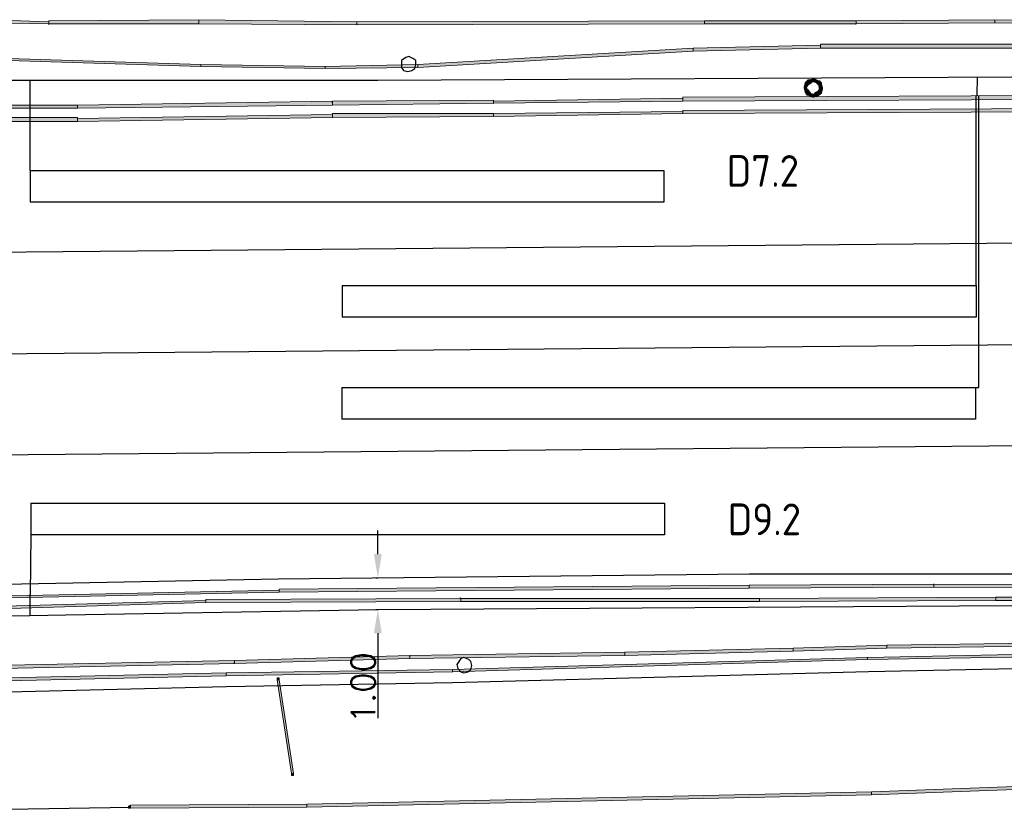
# Model space of a CAD drawing. Header units: millimetres. Extents: x -27 to 2301, y -256 to 766.
# Tile 66 of 97: x 276 to 307, y 67 to 92. Entities that reach past the tile are written whole.
import ezdxf

# ---------------------------------------------------------------- set-up
doc = ezdxf.new("R2010")
doc.units = ezdxf.units.MM
for name, color, linetype in [('SIV-ONDERGROND-ALG', 251, 'Continuous'), ('SIV-VRI-DETECTIE', 4, 'Continuous'), ('SIV-VRI-KABEL', 3, 'Continuous'), ('SIV-VRI-LUSUITSLIJPER', 7, 'Continuous'), ('SIV-VRI-MAATVOERING', 7, 'Continuous'), ('SIV-WEGMARKERING', 7, 'Continuous')]:
    doc.layers.add(name, color=color, linetype=linetype)
doc.styles.add('ISO', font='ISO.shx')
doc.styles.get("Standard").update_dxf_attribs({"font": 'txt.shx'})
doc.dimstyles.get("Standard").update_dxf_attribs({"dimtxt": 0.18, "dimasz": 0.18, "dimexe": 0.18, "dimexo": 0.0625, "dimgap": 0.09, "dimtad": 0, "dimtih": 1, "dimtoh": 1, "dimzin": 0, "dimdsep": 46, "dimtxsty": 'Standard', "dimcen": 0.09, "dimadec": 0, "dimazin": 0, "dimtfac": 1, "dimtofl": 0, "dimtmove": 0, "dimatfit": 3, "dimfxl": 1, "dimtolj": 1, "dimtzin": 0, "dimarcsym": 0})

# ---------------------------------------------------------------- blocks, each defined once
blk = doc.blocks.new('20x1')
at = {"layer": 'SIV-VRI-DETECTIE'}
for p, q in [((0, 0.5), (20, 0.5)), ((0, 0.5), (0, -0.5)), ((20, 0.5), (20, -0.5)), ((20, -0.5), (0, -0.5))]:
    blk.add_line(p, q, dxfattribs=at)
blk = doc.blocks.new('*D51')
at = {"layer": 'Defpoints', "color": 0}
for p in [(287.533, 74.355), (287.533, 74.355), (287.533, 73.355)]:
    blk.add_point(p, dxfattribs=at)
at = {"layer": 'SIV-VRI-MAATVOERING', "color": 0, "lineweight": -2}
for p, q in [((287.533, 75.105), (287.533, 75.855)), ((287.47, 74.355), (287.533, 74.355)), ((287.47, 73.355), (287.533, 73.355)), ((287.533, 72.605), (287.533, 69.925))]:
    blk.add_line(p, q, dxfattribs=at)
at = {"layer": 'SIV-VRI-MAATVOERING', "color": 0}
for points in [[(287.408, 75.105), (287.658, 75.105), (287.533, 74.355)], [(287.408, 72.605), (287.658, 72.605), (287.533, 73.355)]]:
    blk.add_solid(points, dxfattribs=at)
at = {"layer": 'SIV-VRI-MAATVOERING', "color": 0, "insert": (287.068, 70.89), "char_height": 0.75, "attachment_point": 5, "rotation": 90}
blk.add_mtext('\\A1;1.00', dxfattribs=at)

msp = doc.modelspace()

# ---------------------------------------------------------------- hatches: boundary and pattern name
at = {"layer": 'SIV-ONDERGROND-ALG'}
h = msp.add_hatch(color=256, dxfattribs=at)
h.dxf.hatch_style = 2
h.paths.add_polyline_path([(275.353, 91.915), (275.353, 91.883), (277.154, 91.851), (277.154, 91.915), (275.353, 91.979)])
h = msp.add_hatch(color=256, dxfattribs=at)
h.dxf.hatch_style = 2
h.paths.add_polyline_path([(277.154, 91.883), (277.154, 91.851), (281.882, 91.851), (281.882, 91.979), (277.154, 91.947)])
h = msp.add_hatch(color=256, dxfattribs=at)
h.dxf.hatch_style = 2
h.paths.add_polyline_path([(281.882, 91.915), (281.882, 91.851), (286.868, 91.818), (286.868, 91.915), (281.882, 91.979)])
h = msp.add_hatch(color=256, dxfattribs=at)
h.dxf.hatch_style = 2
h.paths.add_polyline_path([(302.629, 91.883), (302.629, 91.851), (307.003, 91.883), (307.003, 91.979), (302.629, 91.947)])
h = msp.add_hatch(color=256, dxfattribs=at)
h.dxf.hatch_style = 2
h.paths.add_polyline_path([(307.003, 91.915), (307.003, 91.883), (312.214, 91.851), (312.214, 91.947), (307.003, 91.979)])
h = msp.add_hatch(color=256, dxfattribs=at)
h.dxf.hatch_style = 2
h.paths.add_polyline_path([(277.122, 91.851), (277.154, 91.851), (277.154, 91.818), (277.122, 91.818)])
h = msp.add_hatch(color=256, dxfattribs=at)
h.dxf.hatch_style = 2
h.paths.add_polyline_path([(286.868, 91.851), (286.868, 91.818), (297.836, 91.851), (297.836, 91.947), (286.868, 91.915)])
h = msp.add_hatch(color=256, dxfattribs=at)
h.dxf.hatch_style = 2
h.paths.add_polyline_path([(297.836, 91.883), (297.836, 91.851), (302.629, 91.851), (302.629, 91.947), (297.836, 91.947)])
h = msp.add_hatch(color=256, dxfattribs=at)
h.dxf.hatch_style = 2
h.paths.add_polyline_path([(302.596, 91.851), (302.629, 91.851), (302.629, 91.818), (302.596, 91.818)])
h = msp.add_hatch(color=256, dxfattribs=at)
h.dxf.hatch_style = 2
h.paths.add_polyline_path([(288.798, 90.5), (288.798, 90.468), (297.482, 90.982), (297.482, 91.079), (288.798, 90.564)])
h = msp.add_hatch(color=256, dxfattribs=at)
h.dxf.hatch_style = 2
h.paths.add_polyline_path([(297.482, 91.014), (297.482, 90.982), (301.503, 91.079), (301.503, 91.175), (297.482, 91.079)])
h = msp.add_hatch(color=256, dxfattribs=at)
h.dxf.hatch_style = 2
h.paths.add_polyline_path([(297.482, 91.079), (297.514, 91.079), (297.482, 91.046)])
h = msp.add_hatch(color=256, dxfattribs=at)
h.dxf.hatch_style = 2
h.paths.add_polyline_path([(301.503, 91.175), (301.503, 91.207), (301.503, 91.143)])
h = msp.add_hatch(color=256, dxfattribs=at)
h.dxf.hatch_style = 2
h.paths.add_polyline_path([(301.503, 91.143), (301.503, 91.079), (308.547, 91.079), (308.547, 91.207), (301.503, 91.207)])
h = msp.add_hatch(color=256, dxfattribs=at)
h.dxf.hatch_style = 2
h.paths.add_polyline_path([(273.841, 90.789), (273.841, 90.757), (281.946, 90.5), (281.946, 90.564), (273.841, 90.821)])
h = msp.add_hatch(color=256, dxfattribs=at)
h.dxf.hatch_style = 2
h.paths.add_polyline_path([(281.946, 90.532), (281.946, 90.5), (285.87, 90.435), (285.87, 90.5), (281.946, 90.564)])
h = msp.add_hatch(color=256, dxfattribs=at)
h.dxf.hatch_style = 2
h.paths.add_polyline_path([(285.87, 90.468), (285.87, 90.435), (288.798, 90.468), (288.798, 90.564), (285.87, 90.5)])
h = msp.add_hatch(color=256, dxfattribs=at)
h.dxf.hatch_style = 2
h.paths.add_polyline_path([(301.278, 90.049), (301.278, 90.114), (301.149, 90.082), (301.149, 89.985), (301.278, 90.017)])
h = msp.add_hatch(color=256, dxfattribs=at)
h.dxf.hatch_style = 2
h.paths.add_polyline_path([(301.406, 90.017), (301.438, 90.049), (301.31, 90.114), (301.278, 90.049), (301.278, 90.017), (301.374, 89.985)])
h = msp.add_hatch(color=256, dxfattribs=at)
h.dxf.hatch_style = 2
h.paths.add_polyline_path([(301.31, 90.114), (301.278, 90.114), (301.278, 90.049)])
h = msp.add_hatch(color=256, dxfattribs=at)
h.dxf.hatch_style = 2
h.paths.add_polyline_path([(301.052, 89.953), (301.02, 89.985), (300.988, 89.856), (301.02, 89.856), (301.052, 89.824), (301.117, 89.921)])
h = msp.add_hatch(color=256, dxfattribs=at)
h.dxf.hatch_style = 2
h.paths.add_polyline_path([(300.988, 89.856), (300.988, 89.824), (301.02, 89.856)])
h = msp.add_hatch(color=256, dxfattribs=at)
h.dxf.hatch_style = 2
h.paths.add_polyline_path([(301.02, 89.856), (300.988, 89.824), (301.02, 89.696), (301.052, 89.728), (301.117, 89.728), (301.052, 89.856)])
h = msp.add_hatch(color=256, dxfattribs=at)
h.dxf.hatch_style = 2
h.paths.add_polyline_path([(301.149, 90.049), (301.117, 90.082), (301.02, 89.985), (301.052, 89.953), (301.117, 89.921), (301.213, 89.985)])
h = msp.add_hatch(color=256, dxfattribs=at)
h.dxf.hatch_style = 2
h.paths.add_polyline_path([(301.149, 90.082), (301.117, 90.082), (301.149, 90.049)])
h = msp.add_hatch(color=256, dxfattribs=at)
h.dxf.hatch_style = 2
h.paths.add_polyline_path([(301.471, 89.921), (301.535, 89.985), (301.471, 90.049), (301.406, 90.017), (301.374, 89.985), (301.438, 89.921)])
h = msp.add_hatch(color=256, dxfattribs=at)
h.dxf.hatch_style = 2
h.paths.add_polyline_path([(301.471, 90.049), (301.438, 90.049), (301.406, 90.017)])
h = msp.add_hatch(color=256, dxfattribs=at)
h.dxf.hatch_style = 2
h.paths.add_polyline_path([(301.535, 89.792), (301.567, 89.824), (301.535, 89.953), (301.471, 89.921), (301.438, 89.921), (301.471, 89.792)])
h = msp.add_hatch(color=256, dxfattribs=at)
h.dxf.hatch_style = 2
h.paths.add_polyline_path([(301.471, 89.696), (301.535, 89.663), (301.567, 89.792), (301.535, 89.792), (301.471, 89.824), (301.438, 89.728)])
h = msp.add_hatch(color=256, dxfattribs=at)
h.dxf.hatch_style = 2
h.paths.add_polyline_path([(301.535, 89.953), (301.535, 89.985), (301.471, 89.921)])
h = msp.add_hatch(color=256, dxfattribs=at)
h.dxf.hatch_style = 2
h.paths.add_polyline_path([(301.567, 89.792), (301.567, 89.824), (301.535, 89.792)])
h = msp.add_hatch(color=256, dxfattribs=at)
h.dxf.hatch_style = 2
h.paths.add_polyline_path([(297.16, 89.47), (297.16, 89.503), (291.178, 89.406), (291.178, 89.342), (297.16, 89.406)])
h = msp.add_hatch(color=256, dxfattribs=at)
h.dxf.hatch_style = 2
h.paths.add_polyline_path([(310.798, 89.535), (310.798, 89.599), (297.16, 89.535), (297.16, 89.406), (310.798, 89.47)])
h = msp.add_hatch(color=256, dxfattribs=at)
h.dxf.hatch_style = 2
h.paths.add_polyline_path([(301.052, 89.728), (301.02, 89.696), (301.085, 89.599), (301.149, 89.631), (301.181, 89.663), (301.117, 89.76)])
h = msp.add_hatch(color=256, dxfattribs=at)
h.dxf.hatch_style = 2
h.paths.add_polyline_path([(301.085, 89.599), (301.117, 89.599), (301.149, 89.631)])
h = msp.add_hatch(color=256, dxfattribs=at)
h.dxf.hatch_style = 2
h.paths.add_polyline_path([(301.149, 89.631), (301.117, 89.599), (301.245, 89.535), (301.278, 89.599), (301.278, 89.631), (301.149, 89.663)])
h = msp.add_hatch(color=256, dxfattribs=at)
h.dxf.hatch_style = 2
h.paths.add_polyline_path([(301.245, 89.535), (301.278, 89.535), (301.278, 89.599)])
h = msp.add_hatch(color=256, dxfattribs=at)
h.dxf.hatch_style = 2
h.paths.add_polyline_path([(301.278, 89.599), (301.278, 89.535), (301.374, 89.567), (301.374, 89.663), (301.278, 89.631)])
h = msp.add_hatch(color=256, dxfattribs=at)
h.dxf.hatch_style = 2
h.paths.add_polyline_path([(301.374, 89.599), (301.406, 89.567), (301.535, 89.663), (301.471, 89.696), (301.438, 89.728), (301.31, 89.663)])
h = msp.add_hatch(color=256, dxfattribs=at)
h.dxf.hatch_style = 2
h.paths.add_polyline_path([(301.374, 89.567), (301.406, 89.567), (301.374, 89.599)])
h = msp.add_hatch(color=256, dxfattribs=at)
h.dxf.hatch_style = 2
h.paths.add_polyline_path([(278.054, 89.213), (278.054, 89.277), (273.905, 89.277), (273.905, 89.181), (278.054, 89.181)])
h = msp.add_hatch(color=256, dxfattribs=at)
h.dxf.hatch_style = 2
h.paths.add_polyline_path([(286.096, 89.342), (286.096, 89.406), (278.054, 89.277), (278.054, 89.181), (286.096, 89.277)])
h = msp.add_hatch(color=256, dxfattribs=at)
h.dxf.hatch_style = 2
h.paths.add_polyline_path([(286.063, 89.406), (286.096, 89.406), (286.096, 89.374), (286.063, 89.374)])
h = msp.add_hatch(color=256, dxfattribs=at)
h.dxf.hatch_style = 2
h.paths.add_polyline_path([(291.178, 89.374), (291.178, 89.438), (286.096, 89.406), (286.096, 89.277), (291.178, 89.342)])
h = msp.add_hatch(color=256, dxfattribs=at)
h.dxf.hatch_style = 2
h.paths.add_polyline_path([(291.178, 89.342), (291.21, 89.342), (291.178, 89.31)])
h = msp.add_hatch(color=256, dxfattribs=at)
h.dxf.hatch_style = 2
h.paths.add_polyline_path([(310.798, 89.117), (310.798, 89.181), (297.16, 89.117), (297.16, 89.02), (310.798, 89.084)])
h = msp.add_hatch(color=256, dxfattribs=at)
h.dxf.hatch_style = 2
h.paths.add_polyline_path([(278.054, 88.827), (278.054, 88.891), (273.905, 88.891), (273.905, 88.763), (278.054, 88.763)])
h = msp.add_hatch(color=256, dxfattribs=at)
h.dxf.hatch_style = 2
h.paths.add_polyline_path([(286.096, 88.956), (286.096, 88.988), (278.054, 88.859), (278.054, 88.763), (286.096, 88.891)])
h = msp.add_hatch(color=256, dxfattribs=at)
h.dxf.hatch_style = 2
h.paths.add_polyline_path([(291.178, 88.956), (291.178, 89.02), (286.096, 89.02), (286.096, 88.891), (291.178, 88.924)])
h = msp.add_hatch(color=256, dxfattribs=at)
h.dxf.hatch_style = 2
h.paths.add_polyline_path([(297.16, 89.052), (297.16, 89.084), (291.178, 89.02), (291.178, 88.924), (297.16, 89.02)])
h = msp.add_hatch(color=256, dxfattribs=at)
h.dxf.hatch_style = 2
h.paths.add_polyline_path([(278.054, 88.763), (278.054, 88.795), (278.087, 88.763)])
h = msp.add_hatch(color=256, dxfattribs=at)
h.dxf.hatch_style = 2
h.paths.add_polyline_path([(266.025, 73.549), (266.025, 73.517), (284.423, 73.902), (284.423, 73.967), (266.025, 73.581)])
h = msp.add_hatch(color=256, dxfattribs=at)
h.dxf.hatch_style = 2
h.paths.add_polyline_path([(284.423, 73.935), (284.423, 73.902), (299.251, 74.031), (299.251, 74.128), (284.423, 73.999)])
h = msp.add_hatch(color=256, dxfattribs=at)
h.dxf.hatch_style = 2
h.paths.add_polyline_path([(284.423, 73.967), (284.423, 73.999), (284.423, 73.935)])
h = msp.add_hatch(color=256, dxfattribs=at)
h.dxf.hatch_style = 2
h.paths.add_polyline_path([(299.251, 74.063), (299.251, 74.031), (305.073, 74.063), (305.073, 74.16), (299.251, 74.128)])
h = msp.add_hatch(color=256, dxfattribs=at)
h.dxf.hatch_style = 2
h.paths.add_polyline_path([(305.073, 74.16), (305.073, 74.192), (305.105, 74.16)])
h = msp.add_hatch(color=256, dxfattribs=at)
h.dxf.hatch_style = 2
h.paths.add_polyline_path([(305.073, 74.095), (305.073, 74.063), (313.436, 74.031), (313.436, 74.128), (305.073, 74.16)])
h = msp.add_hatch(color=256, dxfattribs=at)
h.dxf.hatch_style = 2
h.paths.add_polyline_path([(265.285, 73.131), (265.285, 73.066), (282.107, 73.581), (282.107, 73.645), (265.285, 73.163)])
h = msp.add_hatch(color=256, dxfattribs=at)
h.dxf.hatch_style = 2
h.paths.add_polyline_path([(282.107, 73.613), (282.107, 73.581), (290.148, 73.613), (290.148, 73.709), (282.107, 73.677)])
h = msp.add_hatch(color=256, dxfattribs=at)
h.dxf.hatch_style = 2
h.paths.add_polyline_path([(282.107, 73.645), (282.107, 73.677), (282.107, 73.613)])
h = msp.add_hatch(color=256, dxfattribs=at)
h.dxf.hatch_style = 2
h.paths.add_polyline_path([(290.116, 73.709), (290.116, 73.742), (290.148, 73.742), (290.148, 73.709)])
h = msp.add_hatch(color=256, dxfattribs=at)
h.dxf.hatch_style = 2
h.paths.add_polyline_path([(290.148, 73.645), (290.148, 73.613), (299.573, 73.613), (299.573, 73.709), (290.148, 73.709)])
h = msp.add_hatch(color=256, dxfattribs=at)
h.dxf.hatch_style = 2
h.paths.add_polyline_path([(299.573, 73.645), (299.573, 73.613), (307.035, 73.645), (307.035, 73.742), (299.573, 73.709)])
h = msp.add_hatch(color=256, dxfattribs=at)
h.dxf.hatch_style = 2
h.paths.add_polyline_path([(307.035, 73.677), (307.035, 73.645), (313.822, 73.645), (313.822, 73.742), (307.035, 73.742)])
h = msp.add_hatch(color=256, dxfattribs=at)
h.dxf.hatch_style = 2
h.paths.add_polyline_path([(300.634, 72.101), (300.634, 72.133), (295.327, 72.005), (295.327, 71.908), (300.634, 72.037)])
h = msp.add_hatch(color=256, dxfattribs=at)
h.dxf.hatch_style = 2
h.paths.add_polyline_path([(303.593, 72.166), (303.593, 72.23), (300.634, 72.133), (300.634, 72.037), (303.593, 72.133)])
h = msp.add_hatch(color=256, dxfattribs=at)
h.dxf.hatch_style = 2
h.paths.add_polyline_path([(308.193, 72.23), (308.193, 72.294), (303.593, 72.23), (303.593, 72.133), (308.193, 72.198)])
h = msp.add_hatch(color=256, dxfattribs=at)
h.dxf.hatch_style = 2
h.paths.add_polyline_path([(303.593, 72.23), (303.626, 72.23), (303.593, 72.198)])
h = msp.add_hatch(color=256, dxfattribs=at)
h.dxf.hatch_style = 2
h.paths.add_polyline_path([(288.54, 71.844), (288.54, 71.908), (283.008, 71.747), (283.008, 71.651), (288.54, 71.812)])
h = msp.add_hatch(color=256, dxfattribs=at)
h.dxf.hatch_style = 2
h.paths.add_polyline_path([(288.508, 71.908), (288.54, 71.908), (288.54, 71.876), (288.508, 71.876)])
h = msp.add_hatch(color=256, dxfattribs=at)
h.dxf.hatch_style = 2
h.paths.add_polyline_path([(295.327, 71.973), (295.327, 72.005), (288.54, 71.908), (288.54, 71.812), (295.327, 71.908)])
h = msp.add_hatch(color=256, dxfattribs=at)
h.dxf.hatch_style = 2
h.paths.add_polyline_path([(302.982, 71.812), (302.982, 71.844), (289.891, 71.458), (289.891, 71.394), (302.982, 71.78)])
h = msp.add_hatch(color=256, dxfattribs=at)
h.dxf.hatch_style = 2
h.paths.add_polyline_path([(300.634, 72.037), (300.634, 72.069), (300.666, 72.037)])
h = msp.add_hatch(color=256, dxfattribs=at)
h.dxf.hatch_style = 2
h.paths.add_polyline_path([(302.95, 71.844), (302.982, 71.876), (302.982, 71.844)])
h = msp.add_hatch(color=256, dxfattribs=at)
h.dxf.hatch_style = 2
h.paths.add_polyline_path([(312.728, 71.973), (312.728, 72.037), (302.982, 71.844), (302.982, 71.78), (312.728, 71.94)])
h = msp.add_hatch(color=256, dxfattribs=at)
h.dxf.hatch_style = 2
h.paths.add_polyline_path([(283.008, 71.715), (283.008, 71.747), (270.785, 71.49), (270.785, 71.394), (283.008, 71.651)])
h = msp.add_hatch(color=256, dxfattribs=at)
h.dxf.hatch_style = 2
h.paths.add_polyline_path([(282.976, 71.651), (282.976, 71.683), (283.008, 71.683), (283.008, 71.651)])
h = msp.add_hatch(color=256, dxfattribs=at)
h.dxf.hatch_style = 2
h.paths.add_polyline_path([(282.75, 71.329), (282.75, 71.361), (275.835, 71.201), (275.835, 71.104), (282.75, 71.265)])
h = msp.add_hatch(color=256, dxfattribs=at)
h.dxf.hatch_style = 2
h.paths.add_polyline_path([(289.891, 71.426), (289.891, 71.458), (282.75, 71.361), (282.75, 71.265), (289.891, 71.394)])
h = msp.add_hatch(color=256, dxfattribs=at)
h.dxf.hatch_style = 2
h.paths.add_polyline_path([(284.359, 71.136), (284.359, 71.201), (284.423, 71.201), (284.423, 71.136), (284.391, 71.136)])
h = msp.add_hatch(color=256, dxfattribs=at)
h.dxf.hatch_style = 2
h.paths.add_polyline_path([(289.891, 71.394), (289.923, 71.394), (289.891, 71.361)])
h = msp.add_hatch(color=256, dxfattribs=at)
h.dxf.hatch_style = 2
h.paths.add_polyline_path([(284.841, 68.177), (284.873, 68.177), (284.423, 71.136), (284.359, 71.136), (284.809, 68.177)])
h = msp.add_hatch(color=256, dxfattribs=at)
h.dxf.hatch_style = 2
h.paths.add_polyline_path([(284.873, 68.177), (284.873, 68.113), (284.809, 68.113), (284.809, 68.177), (284.841, 68.177)])
h = msp.add_hatch(color=256, dxfattribs=at)
h.dxf.hatch_style = 2
h.paths.add_polyline_path([(303.111, 67.534), (303.111, 67.502), (322.925, 68.241), (322.925, 68.338), (303.111, 67.598)])
h = msp.add_hatch(color=256, dxfattribs=at)
h.dxf.hatch_style = 2
h.paths.add_polyline_path([(285.292, 67.148), (285.292, 67.116), (303.111, 67.502), (303.111, 67.598), (285.292, 67.212)])
h = msp.add_hatch(color=256, dxfattribs=at)
h.dxf.hatch_style = 2
h.paths.add_polyline_path([(279.727, 67.083), (279.663, 67.083), (279.663, 67.148), (279.727, 67.18), (279.727, 67.116)])
h = msp.add_hatch(color=256, dxfattribs=at)
h.dxf.hatch_style = 2
h.paths.add_polyline_path([(279.727, 67.116), (279.727, 67.083), (285.292, 67.116), (285.292, 67.212), (279.727, 67.18)])

# ---------------------------------------------------------------- linework, layer by layer
at = {"layer": 'SIV-ONDERGROND-ALG', "lineweight": 5}
for points in [[(275.353, 91.915), (275.353, 91.883), (277.154, 91.851), (277.154, 91.915), (275.353, 91.979), (275.353, 91.915)], [(277.154, 91.883), (277.154, 91.851), (281.882, 91.851), (281.882, 91.979), (277.154, 91.947), (277.154, 91.883)], [(281.882, 91.915), (281.882, 91.851), (286.868, 91.818), (286.868, 91.915), (281.882, 91.979), (281.882, 91.915)], [(302.629, 91.883), (302.629, 91.851), (307.003, 91.883), (307.003, 91.979), (302.629, 91.947), (302.629, 91.883)], [(307.003, 91.915), (307.003, 91.883), (312.214, 91.851), (312.214, 91.947), (307.003, 91.979), (307.003, 91.915)], [(286.868, 91.851), (286.868, 91.818), (297.836, 91.851), (297.836, 91.947), (286.868, 91.915), (286.868, 91.851)], [(297.836, 91.883), (297.836, 91.851), (302.629, 91.851), (302.629, 91.947), (297.836, 91.947), (297.836, 91.883)], [(288.798, 90.5), (288.798, 90.468), (297.482, 90.982), (297.482, 91.079), (288.798, 90.564), (288.798, 90.5)], [(297.482, 91.014), (297.482, 90.982), (301.503, 91.079), (301.503, 91.175), (297.482, 91.079), (297.482, 91.014)], [(301.503, 91.175), (301.503, 91.207)], [(301.503, 91.143), (301.503, 91.079), (308.547, 91.079), (308.547, 91.207), (301.503, 91.207), (301.503, 91.143)], [(273.841, 90.789), (273.841, 90.757), (281.946, 90.5), (281.946, 90.564), (273.841, 90.821), (273.841, 90.789)], [(281.946, 90.532), (281.946, 90.5), (285.87, 90.435), (285.87, 90.5), (281.946, 90.564), (281.946, 90.532)], [(285.87, 90.468), (285.87, 90.435), (288.798, 90.468), (288.798, 90.564), (285.87, 90.5), (285.87, 90.468)], [(301.278, 90.049), (301.278, 90.114), (301.149, 90.082), (301.149, 89.985), (301.278, 90.017), (301.278, 90.049)], [(301.406, 90.017), (301.438, 90.049), (301.31, 90.114), (301.278, 90.049), (301.278, 90.017), (301.374, 89.985), (301.406, 90.017)], [(301.31, 90.114), (301.278, 90.114)], [(301.052, 89.953), (301.02, 89.985), (300.988, 89.856), (301.02, 89.856), (301.052, 89.824), (301.117, 89.921), (301.052, 89.953)], [(300.988, 89.856), (300.988, 89.824)], [(301.02, 89.856), (300.988, 89.824), (301.02, 89.696), (301.052, 89.728), (301.117, 89.728), (301.052, 89.856), (301.02, 89.856)], [(301.149, 90.049), (301.117, 90.082), (301.02, 89.985), (301.052, 89.953), (301.117, 89.921), (301.213, 89.985), (301.149, 90.049)], [(301.02, 89.985), (301.02, 89.985)], [(301.149, 90.082), (301.117, 90.082)], [(301.471, 89.921), (301.535, 89.985), (301.471, 90.049), (301.406, 90.017), (301.374, 89.985), (301.438, 89.921), (301.471, 89.921)], [(301.471, 90.049), (301.438, 90.049)], [(301.535, 89.792), (301.567, 89.824), (301.535, 89.953), (301.471, 89.921), (301.438, 89.921), (301.471, 89.792), (301.535, 89.792)], [(301.471, 89.696), (301.535, 89.663), (301.567, 89.792), (301.535, 89.792), (301.471, 89.824), (301.438, 89.728), (301.471, 89.696)], [(301.535, 89.953), (301.535, 89.985)], [(301.567, 89.792), (301.567, 89.824)], [(297.16, 89.47), (297.16, 89.503), (291.178, 89.406), (291.178, 89.342), (297.16, 89.406), (297.16, 89.47)], [(310.798, 89.535), (310.798, 89.599), (297.16, 89.535), (297.16, 89.406), (310.798, 89.47), (310.798, 89.535)], [(297.16, 89.535), (297.16, 89.503)], [(301.052, 89.728), (301.02, 89.696), (301.085, 89.599), (301.149, 89.631), (301.181, 89.663), (301.117, 89.76), (301.052, 89.728)], [(301.085, 89.599), (301.117, 89.599)], [(301.149, 89.631), (301.117, 89.599), (301.245, 89.535), (301.278, 89.599), (301.278, 89.631), (301.149, 89.663), (301.149, 89.631)], [(301.245, 89.535), (301.278, 89.535)], [(301.278, 89.599), (301.278, 89.535), (301.374, 89.567), (301.374, 89.663), (301.278, 89.631), (301.278, 89.599)], [(301.374, 89.599), (301.406, 89.567), (301.535, 89.663), (301.471, 89.696), (301.438, 89.728), (301.31, 89.663), (301.374, 89.599)], [(301.374, 89.567), (301.406, 89.567)], [(301.535, 89.663), (301.535, 89.663)], [(278.054, 89.213), (278.054, 89.277), (273.905, 89.277), (273.905, 89.181), (278.054, 89.181), (278.054, 89.213)], [(286.096, 89.342), (286.096, 89.406), (278.054, 89.277), (278.054, 89.181), (286.096, 89.277), (286.096, 89.342)], [(291.178, 89.374), (291.178, 89.438), (286.096, 89.406), (286.096, 89.277), (291.178, 89.342), (291.178, 89.374)], [(310.798, 89.117), (310.798, 89.181), (297.16, 89.117), (297.16, 89.02), (310.798, 89.084), (310.798, 89.117)], [(278.054, 88.827), (278.054, 88.891), (273.905, 88.891), (273.905, 88.763), (278.054, 88.763), (278.054, 88.827)], [(286.096, 88.956), (286.096, 88.988), (278.054, 88.859), (278.054, 88.763), (286.096, 88.891), (286.096, 88.956)], [(291.178, 88.956), (291.178, 89.02), (286.096, 89.02), (286.096, 88.891), (291.178, 88.924), (291.178, 88.956)], [(286.096, 89.02), (286.096, 88.988)], [(297.16, 89.052), (297.16, 89.084), (291.178, 89.02), (291.178, 88.924), (297.16, 89.02), (297.16, 89.052)], [(297.16, 89.117), (297.16, 89.084)], [(266.025, 73.549), (266.025, 73.517), (284.423, 73.902), (284.423, 73.967), (266.025, 73.581), (266.025, 73.549)], [(284.423, 73.935), (284.423, 73.902), (299.251, 74.031), (299.251, 74.128), (284.423, 73.999), (284.423, 73.935)], [(284.423, 73.967), (284.423, 73.999)], [(299.251, 74.063), (299.251, 74.031), (305.073, 74.063), (305.073, 74.16), (299.251, 74.128), (299.251, 74.063)], [(305.073, 74.095), (305.073, 74.063), (313.436, 74.031), (313.436, 74.128), (305.073, 74.16), (305.073, 74.095)], [(265.285, 73.131), (265.285, 73.066), (282.107, 73.581), (282.107, 73.645), (265.285, 73.163), (265.285, 73.131)], [(282.107, 73.613), (282.107, 73.581), (290.148, 73.613), (290.148, 73.709), (282.107, 73.677), (282.107, 73.613)], [(282.107, 73.645), (282.107, 73.677)], [(290.148, 73.645), (290.148, 73.613), (299.573, 73.613), (299.573, 73.709), (290.148, 73.709), (290.148, 73.645)], [(299.573, 73.645), (299.573, 73.613), (307.035, 73.645), (307.035, 73.742), (299.573, 73.709), (299.573, 73.645)], [(307.035, 73.677), (307.035, 73.645), (313.822, 73.645), (313.822, 73.742), (307.035, 73.742), (307.035, 73.677)], [(300.634, 72.101), (300.634, 72.133), (295.327, 72.005), (295.327, 71.908), (300.634, 72.037), (300.634, 72.101)], [(303.593, 72.166), (303.593, 72.23), (300.634, 72.133), (300.634, 72.037), (303.593, 72.133), (303.593, 72.166)], [(308.193, 72.23), (308.193, 72.294), (303.593, 72.23), (303.593, 72.133), (308.193, 72.198), (308.193, 72.23)], [(288.54, 71.844), (288.54, 71.908), (283.008, 71.747), (283.008, 71.651), (288.54, 71.812), (288.54, 71.844)], [(295.327, 71.973), (295.327, 72.005), (288.54, 71.908), (288.54, 71.812), (295.327, 71.908), (295.327, 71.973)], [(302.982, 71.812), (302.982, 71.844), (289.891, 71.458), (289.891, 71.394), (302.982, 71.78), (302.982, 71.812)], [(312.728, 71.973), (312.728, 72.037), (302.982, 71.844), (302.982, 71.78), (312.728, 71.94), (312.728, 71.973)], [(283.008, 71.715), (283.008, 71.747), (270.785, 71.49), (270.785, 71.394), (283.008, 71.651), (283.008, 71.715)], [(282.75, 71.329), (282.75, 71.361), (275.835, 71.201), (275.835, 71.104), (282.75, 71.265), (282.75, 71.329)], [(289.891, 71.426), (289.891, 71.458), (282.75, 71.361), (282.75, 71.265), (289.891, 71.394), (289.891, 71.426)], [(284.359, 71.136), (284.359, 71.201), (284.423, 71.201), (284.423, 71.136)], [(284.841, 68.177), (284.873, 68.177), (284.423, 71.136), (284.359, 71.136), (284.809, 68.177), (284.841, 68.177)], [(284.873, 68.177), (284.873, 68.113), (284.809, 68.113), (284.809, 68.177)], [(303.111, 67.534), (303.111, 67.502), (322.925, 68.241), (322.925, 68.338), (303.111, 67.598), (303.111, 67.534)], [(285.292, 67.148), (285.292, 67.116), (303.111, 67.502), (303.111, 67.598), (285.292, 67.212), (285.292, 67.148)], [(279.727, 67.083), (279.663, 67.083), (279.663, 67.148), (279.727, 67.18)], [(279.727, 67.116), (279.727, 67.083), (285.292, 67.116), (285.292, 67.212), (279.727, 67.18), (279.727, 67.116)]]:
    msp.add_lwpolyline(points, dxfattribs=at)
at = {"layer": 'SIV-ONDERGROND-ALG', "lineweight": 25}
for points in [[(288.733, 90.564), (288.733, 90.693), (288.637, 90.757), (288.508, 90.821), (288.412, 90.789), (288.283, 90.693), (288.283, 90.596), (288.283, 90.468), (288.347, 90.371), (288.476, 90.339), (288.605, 90.371), (288.701, 90.435), (288.733, 90.564)], [(266.025, 73.967), (284.391, 74.321), (299.251, 74.481), (305.073, 74.481), (313.436, 74.481), (315.784, 74.546), (318.647, 74.61), (321.96, 74.835), (327.717, 75.318), (345.247, 77.119)], [(353.868, 73.645), (339.039, 72.68), (337.238, 72.616), (333.925, 72.423), (327.331, 72.166), (312.761, 71.587), (303.014, 71.394), (289.891, 71.04), (282.75, 70.911), (275.867, 70.75), (267.955, 70.525)], [(290.502, 71.587), (290.47, 71.715), (290.406, 71.78), (290.245, 71.844), (290.148, 71.812), (290.084, 71.715), (290.02, 71.619), (290.052, 71.49), (290.148, 71.394), (290.245, 71.361), (290.374, 71.394), (290.47, 71.458), (290.502, 71.587)], [(236.465, 66.408), (279.727, 67.116)]]:
    msp.add_lwpolyline(points, dxfattribs=at)
at = {"layer": 'SIV-VRI-KABEL'}
for points in [[(259.384, 89.987), (267.533, 89.987), (273.233, 90.068), (287.533, 90.068), (307.533, 90.177), (327.233, 89.844), (329.82, 89.853), (382.108, 87.418), (404.737, 87.011), (404.737, 87.011)], [(306.447, 89.585), (306.457, 90.171)], [(276.561, 89.278), (276.561, 90.068)], [(253.276, 72.429), (253.276, 71.85), (262.725, 71.999), (267.482, 72.996), (277.683, 73.191), (287.544, 73.355), (307.536, 73.481), (309.258, 73.481), (314.624, 73.514), (318.049, 73.591), (320.097, 73.73), (327.233, 74.265)], [(276.561, 73.17), (276.561, 73.826)]]:
    msp.add_lwpolyline(points, dxfattribs=at)
at = {"layer": 'SIV-VRI-LUSUITSLIJPER'}
for points in [[(306.395, 80.37), (306.495, 80.37), (306.494, 89.585)], [(306.411, 83.587), (306.411, 89.585)], [(276.561, 87.221), (276.561, 89.278)], [(276.577, 75.719), (276.561, 73.826)]]:
    msp.add_lwpolyline(points, dxfattribs=at)
at = {"layer": 'SIV-WEGMARKERING', "lineweight": 25}
for points in [[(264.77, 84.549), (375.547, 85.546)], [(264.802, 81.333), (375.547, 82.33)], [(264.835, 78.148), (375.611, 79.145)]]:
    msp.add_lwpolyline(points, dxfattribs=at)

# ---------------------------------------------------------------- block references
at = {"layer": 'SIV-VRI-DETECTIE'}
for p in [(276.561, 86.721), (286.411, 83.087), (286.395, 79.87), (276.577, 76.219)]:
    msp.add_blockref('20x1', p, dxfattribs=at)

# ---------------------------------------------------------------- texts
at = {"layer": 'SIV-VRI-DETECTIE', "linetype": 'Continuous', "style": 'ISO'}
for s, p in [('D7.2', (298.542, 86.704)), ('D9.2', (298.574, 75.704))]:
    msp.add_text(s, height=1, rotation=360, dxfattribs=at).set_placement(p)

# ---------------------------------------------------------------- dimensions: what is measured, and where the dimension line sits
at = {"layer": 'SIV-VRI-MAATVOERING'}
dim = msp.add_linear_dim(base=(287.533, 74.355), p1=(287.533, 73.355), p2=(287.533, 74.355), angle=90, dimstyle='Standard', override={"dimtxt": 0.75, "dimasz": 0.75, "dimexe": 0, "dimtad": 1, "dimtih": 0, "dimtoh": 0, "dimcen": 1}, dxfattribs=at)
dim.commit()
dim.dimension.update_dxf_attribs({"geometry": '*D51', "text_midpoint": (287.533, 70.89), "dimtype": 161})

doc.saveas('drawing.dxf')
